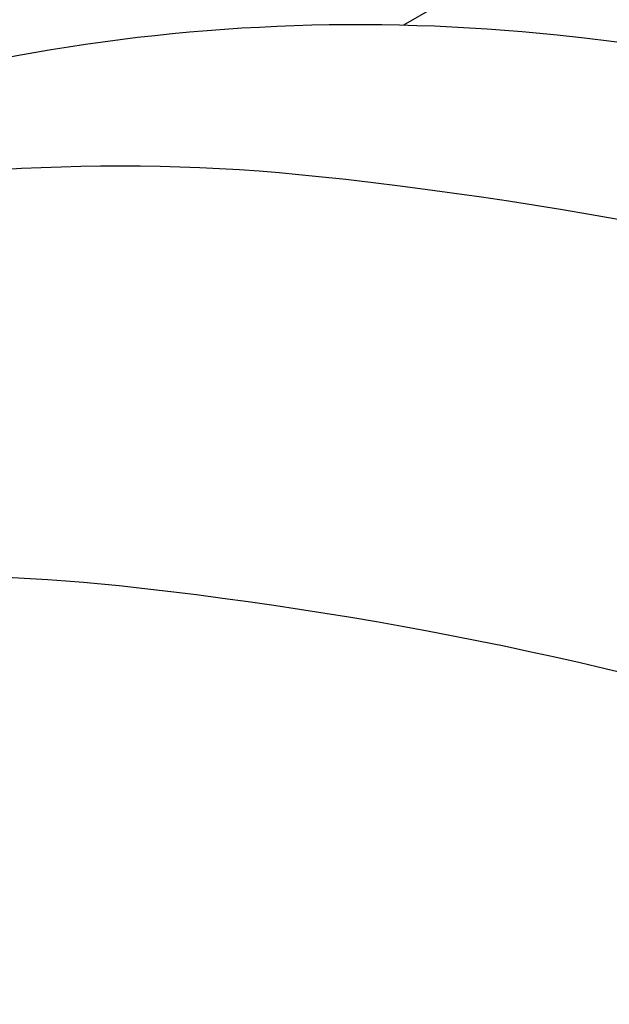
# Model space of a CAD drawing. Extents: x -18027 to -11651, y 1687 to 5059.
# Tile 24 of 170: x -17470 to -17458, y 2302 to 2321. Entities that reach past the tile are written whole.
import ezdxf

# ---------------------------------------------------------------- set-up
doc = ezdxf.new("R2010")
doc.units = 0
doc.header["$MEASUREMENT"] = 0
doc.layers.add('TANK', color=2, linetype='CONTINUOUS')

msp = doc.modelspace()

# ---------------------------------------------------------------- linework, layer by layer
at = {"layer": 'TANK'}
for points in [[(-17330.605, 2173.623, 0.049983), (-17329.237, 2188.957, 0.071312), (-17334.55, 2223.343, 0.017305), (-17338.747, 2235.585, 0.040291), (-17351.712, 2262.741, 0.057637), (-17377.414, 2297.181, 0.071312), (-17404.64, 2318.846, 0.106395), (-17435.498, 2328.996, 0.159299), (-17457.008, 2324.395), (-17462.435, 2321.262)], [(-17348.313, 2163.403, 0.03226), (-17347.753, 2173.845, 0.071312), (-17353.336, 2209.979, 0.019282), (-17358.306, 2224.293, 0.038312), (-17371.37, 2251.38, 0.044515), (-17391.473, 2279.929, 0.013151), (-17398.366, 2287.631, 0.071312), (-17426.976, 2310.398, 0.106395), (-17459.403, 2321.064, 0.149431), (-17480.765, 2316.936), (-17487.938, 2312.721), (-17489.549, 2305.607)], [(-17487.938, 2312.721, -0.16913), (-17464.103, 2318.284, -0.106395), (-17431.676, 2307.618, -0.071312), (-17403.066, 2284.851, -0.016688), (-17394.428, 2274.986, -0.040957), (-17376.071, 2248.6, -0.038238), (-17363.028, 2221.566, -0.019356), (-17358.036, 2207.199, -0.071312), (-17352.453, 2171.064, -0.032043), (-17353.005, 2160.693, -0.032043)], [(-17363.146, 2154.835, 0.049983), (-17361.778, 2170.169, 0.071312), (-17367.091, 2204.555, 0.017305), (-17371.288, 2216.797, 0.040291), (-17384.253, 2243.953, 0.057637), (-17409.955, 2278.394, 0.071312), (-17437.181, 2300.059, 0.106395), (-17468.039, 2310.209, 0.159299), (-17489.549, 2305.607), (-17494.976, 2302.474)], [(-17380.853, 2144.616, 0.03226), (-17380.293, 2155.057, 0.071312), (-17385.876, 2191.192, 0.019282), (-17390.847, 2205.505, 0.038312), (-17403.911, 2232.593, 0.044515), (-17424.014, 2261.141, 0.013151), (-17430.907, 2268.844, 0.071312), (-17459.517, 2291.611, 0.106395), (-17491.943, 2302.277, 0.149431), (-17513.306, 2298.149), (-17520.479, 2293.933), (-17522.09, 2286.82)]]:
    msp.add_lwpolyline(points, format="xyb", dxfattribs=at)

doc.saveas('drawing.dxf')
